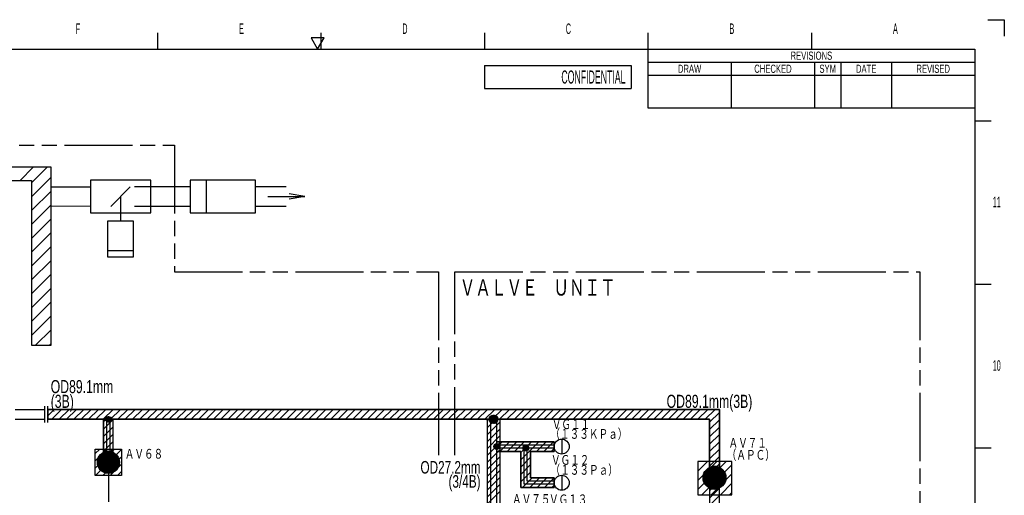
# Model space of a CAD drawing. Header units: millimetres. Extents: x 0 to 840, y 0 to 591.
# Tile 30 of 30: x 539 to 840, y 446 to 591. Entities that reach past the tile are written whole.
import ezdxf

# ---------------------------------------------------------------- set-up
doc = ezdxf.new("R2010")
doc.units = ezdxf.units.MM
doc.header["$LTSCALE"] = 46.255
doc.linetypes.add('PHANTOM', pattern=[0.8, 0.45, -0.05, 0.1, -0.05, 0.1, -0.05])
doc.layers.get('0').update_dxf_attribs({"linetype": 'CONTINUOUS'})
for name, color, linetype in [('0001_01', 7, 'CONTINUOUS'), ('0001_03', 7, 'CONTINUOUS'), ('0001_04', 7, 'CONTINUOUS'), ('AM_0', 7, 'CONTINUOUS')]:
    doc.layers.add(name, color=color, linetype=linetype)
doc.styles.get("Standard").update_dxf_attribs({"font": 'txt', "width": 0.5})
doc.styles.add('TEXTSTYLE_2', font='txt', dxfattribs={"width": 0.7})
doc.styles.add('TEXTSTYLE_3', font='txt', dxfattribs={"width": 0.5})
pattern_1 = [(45, (0, 0), (-1.122532, 1.122532), [])]

msp = doc.modelspace()

# ---------------------------------------------------------------- hatches: boundary and pattern name
at = {"layer": '0001_04', "linetype": 'Continuous'}
h = msp.add_hatch(dxfattribs=at)
h.set_pattern_fill('ANSI31', color=5, scale=1.5875, angle=45, style=0, pattern_type=0)
h.set_pattern_definition([(45, (-130.6624, 130.6624), (-1.122532, 1.122532), [])])
edge = h.paths.add_edge_path()
edge.add_line((547.49, 468.79), (749.86, 468.79))
edge.add_line((749.86, 468.79), (749.86, 454.07))
edge.add_arc((751.36, 450.91), 3.5, 64.6231, 115.3769)
edge.add_line((752.86, 454.07), (752.86, 471.79))
edge.add_line((752.86, 471.79), (547.49, 471.79))
edge.add_line((547.49, 471.79), (547.49, 468.79))
h = msp.add_hatch(dxfattribs=at)
h.set_pattern_fill('ANSI31', color=5, scale=1.5875, angle=45, style=0, pattern_type=0)
h.set_pattern_definition(pattern_1)
edge = h.paths.add_edge_path()
edge.add_arc((566.01, 455.65), 3.36, 63.8564, 116.1436)
edge.add_line((567.49, 458.67), (567.49, 468.79))
edge.add_line((567.49, 468.79), (564.53, 468.79))
edge.add_line((564.53, 468.79), (564.53, 458.67))
h = msp.add_hatch(dxfattribs=at)
h.set_pattern_fill('ANSI31', color=5, scale=1.5875, angle=45, style=0, pattern_type=0)
h.set_pattern_definition([(45, (-143.4638, 143.4638), (-1.122532, 1.122532), [])])
h.paths.add_polyline_path([(562.01, 459.65), (570.01, 459.65), (570.01, 451.65), (562.01, 451.65)])
h = msp.add_hatch(dxfattribs=at)
h.set_pattern_fill('ANSI31', color=5, scale=1.5875, angle=45, style=0, pattern_type=0)
h.set_pattern_definition([(45, (-12.425, 12.425), (-1.122532, 1.122532), [])])
edge = h.paths.add_edge_path()
edge.add_line((753.36, 392.12), (753.36, 438.03))
edge.add_line((753.36, 438.03), (752.86, 440.03))
edge.add_line((752.86, 440.03), (752.86, 447.74))
edge.add_arc((751.36, 450.91), 3.5, 244.6231, 295.3769)
edge.add_line((749.86, 447.74), (749.86, 440.03))
edge.add_line((749.86, 440.03), (749.36, 438.03))
edge.add_line((749.36, 438.03), (749.36, 392.12))
edge.add_line((749.36, 392.12), (753.36, 392.12))
at = {"layer": 'AM_0', "linetype": 'Continuous'}
h = msp.add_hatch(dxfattribs=at)
h.set_pattern_fill('ANSI31', color=5, scale=1.5875, angle=45, style=0, pattern_type=0)
h.set_pattern_definition(pattern_1)
h.paths.add_polyline_path([(692.14, 447.89), (692.14, 458.95), (684.76, 458.95), (684.76, 461.95), (702.32, 461.95), (702.32, 458.95), (695.14, 458.95), (695.14, 450.89), (702.32, 450.89), (702.32, 447.89)])
h = msp.add_hatch(dxfattribs=at)
h.set_pattern_fill('ANSI31', color=4, scale=0.0635, angle=45, style=0, pattern_type=0)
h.set_pattern_definition([(45, (-141.508664, 141.508664), (-0.0449012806, 0.0449012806), [])])
edge = h.paths.add_edge_path()
edge.add_arc((566.01, 455.65), 3.36, 0, 360)

# ---------------------------------------------------------------- linework, layer by layer
at = {"color": 2, "linetype": 'Continuous'}
for p, q in [((835, 591), (840, 591)), ((840, 591), (840, 586)), ((581, 587), (581, 582)), ((632, 585.46), (628, 585.46)), ((628, 585.46), (630, 582)), ((630, 582), (632, 585.46)), ((631, 587), (631, 582)), ((681, 587), (681, 582)), ((731, 587), (731, 582)), ((781, 587), (781, 582)), ((731, 582), (831, 582)), ((731, 582), (731, 564)), ((831, 582), (831, 564)), ((731, 578), (831, 578)), ((756.5, 578), (756.5, 564)), ((782, 578), (782, 564)), ((790, 578), (790, 564)), ((805.5, 578), (805.5, 564)), ((731, 574), (831, 574)), ((731, 564), (831, 564)), ((836, 560), (831, 560)), ((836, 510), (831, 510)), ((836, 460), (831, 460))]:
    msp.add_line(p, q, dxfattribs=at)
at = {"color": 7, "linetype": 'Continuous'}
for p, q in [((25, 582), (831, 582)), ((831, 582), (831, 10)), ((681, 577), (681, 570)), ((681, 577), (725.9, 577)), ((725.9, 577), (725.9, 570)), ((681, 570), (725.9, 570))]:
    msp.add_line(p, q, dxfattribs=at)
at = {"layer": '0001_01', "color": 2, "linetype": 'PHANTOM'}
for p, q in [((34.52, 552.59), (586.18, 552.59)), ((586.18, 552.59), (586.18, 513.84)), ((586.18, 513.84), (666.93, 513.84)), ((666.93, 513.84), (666.93, 457.85)), ((671.93, 513.84), (814.13, 513.84)), ((671.93, 457.85), (671.93, 513.84)), ((814.13, 513.84), (814.13, 221.19))]:
    msp.add_line(p, q, dxfattribs=at)
at = {"layer": '0001_01', "color": 2, "linetype": 'Continuous'}
for p, q in [((548.49, 545.86), (488.49, 545.86)), ((548.49, 491.44), (548.49, 545.86)), ((494.49, 541.86), (542.49, 541.86)), ((542.49, 541.86), (542.49, 491.44)), ((548.49, 539.91), (560.49, 539.91)), ((560.49, 541.91), (560.49, 531.91)), ((578.94, 541.91), (560.49, 541.91)), ((572.71, 539.91), (566.71, 533.91)), ((573.94, 539.95), (591.02, 539.95)), ((578.94, 531.91), (578.94, 541.91)), ((611.02, 541.95), (591.02, 541.95)), ((591.02, 541.89), (591.02, 531.89)), ((596.02, 531.95), (596.02, 541.95)), ((611.02, 531.95), (611.02, 541.95)), ((611.02, 539.95), (620.38, 539.95)), ((569.71, 536.91), (569.71, 529.35)), ((614.79, 536.94), (626.12, 536.94)), ((626.12, 536.94), (621.32, 537.74)), ((626.12, 536.94), (621.32, 536.14)), ((560.49, 533.92), (548.49, 533.93)), ((573.94, 533.95), (591.02, 533.95)), ((611.02, 533.95), (620.38, 533.95)), ((560.49, 531.91), (578.94, 531.91)), ((591.02, 531.95), (611.02, 531.95)), ((565.71, 529.35), (565.71, 518.45)), ((573.71, 529.35), (565.71, 529.35)), ((573.71, 518.45), (573.71, 529.35)), ((565.71, 520.45), (573.71, 520.45)), ((565.71, 518.45), (573.71, 518.45)), ((542.49, 491.44), (548.49, 491.44)), ((546.49, 472.79), (546.49, 467.79)), ((547.49, 467.79), (547.49, 472.79)), ((537.49, 471.79), (546.49, 471.79)), ((547.49, 471.79), (752.86, 471.79)), ((752.86, 471.79), (752.86, 454.07)), ((537.49, 468.79), (546.49, 468.79)), ((749.86, 468.79), (547.49, 468.79)), ((565.53, 458.97), (565.53, 468.79)), ((566.49, 468.79), (566.49, 458.97)), ((682.84, 468.79), (682.84, 395.79)), ((684.76, 395.79), (684.76, 468.79)), ((749.86, 454.07), (749.86, 468.79)), ((702.37, 460.93), (684.76, 460.93)), ((704.63, 462.75), (704.63, 458.14)), ((702.37, 459.97), (684.76, 459.97)), ((693.16, 448.91), (693.16, 459.97)), ((694.12, 449.87), (694.12, 459.97)), ((756.71, 455.93), (746.27, 455.93)), ((746.27, 455.93), (746.27, 445.71)), ((756.71, 445.71), (756.71, 455.93)), ((566.01, 452.29), (566.01, 443.53)), ((704.63, 451.69), (704.63, 447.08)), ((702.37, 448.91), (693.16, 448.91)), ((702.37, 449.87), (694.12, 449.87)), ((746.27, 445.71), (756.71, 445.71)), ((749.86, 447.74), (749.86, 440.03)), ((752.86, 440.03), (752.86, 447.74))]:
    msp.add_line(p, q, dxfattribs=at)
at = {"layer": '0001_01', "color": 5, "linetype": 'Continuous'}
for p, q in [((564.53, 458.67), (564.53, 468.79)), ((567.49, 458.67), (567.49, 468.79))]:
    msp.add_line(p, q, dxfattribs=at)
at = {"layer": '0001_01', "color": 2, "linetype": 'Continuous'}
for centre, radius in [((683.8, 468.79), 1.3), ((566.01, 468.79), 0.865), ((684.76, 460.45), 0.864), ((693.64, 459.97), 0.864), ((704.63, 460.45), 2.3), ((566.01, 455.65), 3.36), ((704.63, 449.39), 2.3), ((751.36, 450.91), 3.5)]:
    msp.add_circle(centre, radius, dxfattribs=at)
at = {"layer": '0001_04', "color": 5, "linetype": 'Continuous'}
for p, q in [((539, 541.86), (543, 545.86)), ((542.49, 541.1), (547.24, 545.86)), ((542.49, 536.86), (548.49, 542.86)), ((542.49, 532.61), (548.49, 538.61)), ((542.49, 528.37), (548.49, 534.37)), ((542.49, 524.13), (548.49, 530.13)), ((542.49, 519.89), (548.49, 525.89)), ((542.49, 515.64), (548.49, 521.64)), ((542.49, 511.4), (548.49, 517.4)), ((542.49, 507.16), (548.49, 513.16)), ((542.49, 502.92), (548.49, 508.92)), ((542.49, 498.67), (548.49, 504.67)), ((542.49, 494.43), (548.49, 500.43)), ((543.74, 491.44), (548.49, 496.19)), ((547.98, 491.44), (548.49, 491.94)), ((547.49, 471.79), (547.49, 468.79)), ((547.49, 471.79), (547.49, 468.79)), ((752.86, 471.79), (547.49, 471.79)), ((752.86, 471.79), (547.49, 471.79)), ((682.51, 468.85), (683.74, 470.08)), ((682.51, 468.71), (683.88, 470.08)), ((682.52, 469), (683.58, 470.06)), ((682.52, 468.58), (684.01, 470.06)), ((682.55, 468.46), (684.12, 470.04)), ((682.57, 469.19), (683.39, 470.02)), ((682.58, 468.35), (684.23, 470.01)), ((682.62, 468.25), (684.33, 469.97)), ((682.67, 468.16), (684.43, 469.92)), ((682.69, 469.46), (683.13, 469.89)), ((682.72, 468.07), (684.52, 469.87)), ((682.78, 467.99), (684.6, 469.81)), ((752.86, 454.07), (752.86, 471.79)), ((752.86, 454.07), (752.86, 471.79)), ((547.49, 468.79), (749.86, 468.79)), ((547.49, 468.79), (749.86, 468.79)), ((564.53, 468.79), (564.53, 458.67)), ((564.53, 468.79), (564.53, 458.67)), ((567.49, 468.79), (564.53, 468.79)), ((565.15, 468.76), (566.04, 469.65)), ((565.16, 468.91), (565.89, 469.64)), ((565.16, 468.63), (566.17, 469.64)), ((565.19, 468.52), (566.28, 469.61)), ((565.2, 469.1), (565.7, 469.59)), ((565.23, 468.41), (566.38, 469.57)), ((565.28, 468.32), (566.47, 469.52)), ((565.34, 468.24), (566.56, 469.46)), ((565.41, 468.17), (566.63, 469.39)), ((565.48, 468.1), (566.7, 469.31)), ((565.57, 468.04), (566.75, 469.23)), ((565.66, 468), (566.8, 469.14)), ((565.76, 467.96), (566.84, 469.03)), ((565.88, 467.93), (566.87, 468.92)), ((566.01, 467.92), (566.88, 468.79)), ((566.16, 467.93), (566.86, 468.63)), ((566.37, 468), (566.8, 468.43)), ((567.49, 458.67), (567.49, 468.79)), ((567.49, 458.67), (567.49, 468.79)), ((681.8, 466.16), (684.97, 469.33)), ((681.8, 468.28), (682.3, 468.79)), ((681.8, 468.79), (681.8, 395.79)), ((681.8, 464.04), (685.8, 468.04)), ((682.84, 467.91), (684.67, 469.74)), ((682.84, 468.79), (682.84, 395.79)), ((682.91, 467.84), (684.75, 469.67)), ((682.99, 467.77), (684.81, 469.6)), ((683.07, 467.71), (684.87, 469.51)), ((683.16, 467.66), (684.93, 469.43)), ((683.35, 467.57), (685.02, 469.23)), ((683.46, 467.54), (685.05, 469.13)), ((683.57, 467.51), (685.08, 469.01)), ((683.7, 467.49), (685.09, 468.89)), ((683.84, 467.49), (685.1, 468.75)), ((683.99, 467.5), (685.08, 468.59)), ((684.17, 467.54), (685.04, 468.41)), ((684.42, 467.64), (684.94, 468.17)), ((684.76, 395.79), (684.76, 468.79)), ((685.8, 395.79), (685.8, 468.79)), ((749.86, 468.79), (749.86, 454.07)), ((749.86, 468.79), (749.86, 454.07)), ((681.8, 461.92), (685.8, 465.92)), ((681.8, 459.8), (685.8, 463.8)), ((681.8, 457.68), (685.8, 461.68)), ((683.9, 460.48), (684.73, 461.31)), ((683.9, 460.34), (684.87, 461.31)), ((683.92, 460.64), (684.57, 461.29)), ((683.93, 460.23), (684.98, 461.28)), ((683.96, 460.12), (685.09, 461.25)), ((684.01, 460.87), (684.34, 461.2)), ((684.01, 460.02), (685.19, 461.2)), ((684.13, 459.86), (685.35, 461.08)), ((684.2, 459.79), (685.42, 461.01)), ((684.28, 459.73), (685.48, 460.93)), ((684.37, 459.68), (685.53, 460.84)), ((684.47, 459.64), (685.57, 460.74)), ((702.32, 461.95), (684.76, 461.95)), ((692.77, 459.98), (693.63, 460.83)), ((692.78, 459.84), (693.76, 460.82)), ((692.79, 460.13), (693.47, 460.82)), ((692.81, 459.73), (693.88, 460.8)), ((692.84, 459.62), (693.98, 460.76)), ((692.86, 460.34), (693.26, 460.75)), ((702.32, 458.95), (702.32, 461.95)), ((562.01, 451.65), (562.01, 459.65)), ((562.01, 451.65), (562.01, 459.65)), ((562.01, 459.65), (570.01, 459.65)), ((562.01, 459.65), (570.01, 459.65)), ((570.01, 459.65), (570.01, 451.65)), ((570.01, 459.65), (570.01, 451.65)), ((681.8, 455.55), (685.8, 459.55)), ((684.58, 459.6), (685.61, 460.63)), ((684.7, 459.59), (685.62, 460.51)), ((684.76, 458.95), (692.14, 458.95)), ((684.85, 459.59), (685.62, 460.36)), ((685.02, 459.63), (685.58, 460.19)), ((692.14, 458.95), (692.14, 447.89)), ((692.89, 459.53), (694.08, 460.71)), ((692.95, 459.45), (694.16, 460.66)), ((693.01, 459.37), (694.24, 460.59)), ((693.09, 459.3), (694.3, 460.52)), ((693.17, 459.24), (694.36, 460.44)), ((693.26, 459.19), (694.41, 460.34)), ((693.36, 459.15), (694.46, 460.24)), ((693.47, 459.12), (694.48, 460.13)), ((693.6, 459.11), (694.5, 460.01)), ((693.75, 459.11), (694.49, 459.86)), ((693.93, 459.16), (694.45, 459.67)), ((695.14, 458.95), (702.32, 458.95)), ((695.14, 450.89), (695.14, 458.95)), ((681.8, 453.43), (685.8, 457.43)), ((681.8, 451.31), (685.8, 455.31)), ((746.27, 455.78), (746.42, 455.93)), ((746.27, 452.95), (749.24, 455.93)), ((746.27, 450.12), (752.07, 455.93)), ((746.27, 447.3), (754.9, 455.93)), ((747.51, 445.71), (756.71, 454.9)), ((681.8, 449.19), (685.8, 453.19)), ((747.96, 451.75), (752.2, 447.51)), ((747.99, 451.86), (752.31, 447.54)), ((748.02, 451.97), (752.42, 447.57)), ((748.06, 452.08), (752.53, 447.61)), ((748.1, 452.18), (752.63, 447.65)), ((748.14, 452.28), (752.73, 447.69)), ((748.18, 452.38), (752.83, 447.73)), ((748.23, 452.47), (752.92, 447.78)), ((748.28, 452.57), (753.02, 447.82)), ((748.33, 452.66), (753.11, 447.88)), ((748.38, 452.74), (753.2, 447.93)), ((748.43, 452.83), (753.28, 447.98)), ((748.49, 452.92), (753.37, 448.04)), ((748.55, 453), (753.45, 448.1)), ((748.61, 453.08), (753.53, 448.16)), ((748.68, 453.16), (753.61, 448.22)), ((748.74, 453.23), (753.68, 448.29)), ((748.81, 453.31), (753.76, 448.36)), ((748.88, 453.38), (753.83, 448.43)), ((748.95, 453.45), (753.9, 448.5)), ((749.02, 453.51), (753.97, 448.57)), ((749.1, 453.58), (754.03, 448.65)), ((749.18, 453.64), (754.1, 448.73)), ((749.26, 453.71), (754.16, 448.81)), ((749.34, 453.77), (754.22, 448.89)), ((749.42, 453.82), (754.27, 448.97)), ((749.51, 453.88), (754.33, 449.06)), ((749.6, 453.93), (754.38, 449.15)), ((749.69, 453.98), (754.43, 449.24)), ((749.78, 454.03), (754.48, 449.33)), ((749.88, 454.08), (754.53, 449.42)), ((749.97, 454.12), (754.57, 449.52)), ((750.07, 454.16), (754.61, 449.62)), ((750.18, 454.2), (754.65, 449.72)), ((750.28, 454.24), (754.69, 449.83)), ((750.34, 445.71), (756.71, 452.08)), ((750.39, 454.27), (754.72, 449.94)), ((750.5, 454.3), (754.75, 450.05)), ((750.62, 454.33), (754.78, 450.16)), ((750.73, 454.35), (754.8, 450.28)), ((750.86, 454.37), (754.82, 450.4)), ((750.98, 454.39), (754.84, 450.53)), ((751.11, 454.4), (754.85, 450.66)), ((751.24, 454.4), (754.86, 450.79)), ((751.38, 454.41), (754.86, 450.93)), ((751.53, 454.4), (754.85, 451.08)), ((751.68, 454.39), (754.84, 451.23)), ((751.84, 454.37), (754.82, 451.39)), ((752.01, 454.35), (754.8, 451.56)), ((752.19, 454.31), (754.76, 451.74)), ((752.39, 454.25), (754.7, 451.94)), ((752.6, 454.18), (754.63, 452.15)), ((752.85, 454.07), (754.53, 452.4)), ((753.15, 453.91), (754.36, 452.7)), ((753.68, 453.53), (753.98, 453.22)), ((570.01, 451.65), (562.01, 451.65)), ((570.01, 451.65), (562.01, 451.65)), ((681.8, 447.07), (685.8, 451.07)), ((681.8, 444.95), (685.8, 448.95)), ((702.32, 450.89), (695.14, 450.89)), ((702.32, 447.89), (702.32, 450.89)), ((747.86, 451), (751.45, 447.41)), ((747.86, 450.86), (751.31, 447.41)), ((747.86, 450.72), (751.17, 447.41)), ((747.87, 451.14), (751.59, 447.41)), ((747.88, 451.27), (751.72, 447.43)), ((747.88, 450.56), (751.01, 447.42)), ((747.89, 451.39), (751.85, 447.44)), ((747.9, 450.4), (750.85, 447.44)), ((747.91, 451.52), (751.97, 447.46)), ((747.92, 450.23), (750.68, 447.47)), ((747.93, 451.63), (752.09, 447.48)), ((747.97, 450.05), (750.5, 447.51)), ((748.02, 449.85), (750.3, 447.57)), ((748.1, 449.63), (750.08, 447.65)), ((748.21, 449.38), (749.83, 447.76)), ((748.38, 449.07), (749.52, 447.93)), ((753.17, 445.71), (756.71, 449.25)), ((681.8, 442.83), (685.8, 446.83)), ((692.14, 447.89), (702.32, 447.89)), ((749.86, 447.74), (749.86, 440.03)), ((749.86, 447.74), (749.86, 440.03)), ((752.86, 440.03), (752.86, 447.74)), ((752.86, 440.03), (752.86, 447.74)), ((755.99, 445.71), (756.71, 446.42))]:
    msp.add_line(p, q, dxfattribs=at)
for centre, radius, start, end in [((566.01, 455.65), 3.36, 63.8564, 116.1436), ((566.01, 455.65), 3.36, 63.8564, 116.1436), ((751.36, 450.91), 3.5, 64.6231, 115.3769), ((751.36, 450.91), 3.5, 64.6231, 115.3769), ((751.36, 450.91), 3.5, 244.6231, 295.3769), ((751.36, 450.91), 3.5, 244.6231, 295.3769)]:
    msp.add_arc(centre, radius, start, end, dxfattribs=at)
at = {"layer": 'AM_0', "color": 5, "linetype": 'Continuous'}
for p, q in [((684.76, 461.95), (702.32, 461.95)), ((684.76, 458.95), (684.76, 461.95)), ((684.76, 461.95), (702.32, 461.95)), ((684.76, 458.95), (684.76, 461.95)), ((702.32, 461.95), (702.32, 458.95)), ((702.32, 461.95), (702.32, 458.95)), ((692.14, 458.95), (684.76, 458.95)), ((692.14, 458.95), (684.76, 458.95)), ((692.14, 447.89), (692.14, 458.95)), ((692.14, 447.89), (692.14, 458.95)), ((702.32, 458.95), (695.14, 458.95)), ((695.14, 458.95), (695.14, 450.89)), ((702.32, 458.95), (695.14, 458.95)), ((695.14, 458.95), (695.14, 450.89)), ((695.14, 450.89), (702.32, 450.89)), ((695.14, 450.89), (702.32, 450.89)), ((702.32, 450.89), (702.32, 447.89)), ((702.32, 450.89), (702.32, 447.89)), ((702.32, 447.89), (692.14, 447.89)), ((702.32, 447.89), (692.14, 447.89))]:
    msp.add_line(p, q, dxfattribs=at)
at = {"layer": 'AM_0', "color": 4, "linetype": 'Continuous'}
msp.add_circle((566.01, 455.65), 3.36, dxfattribs=at)
msp.add_circle((566.01, 455.65), 3.36, dxfattribs=at)

# ---------------------------------------------------------------- texts
at = {"color": 2, "linetype": 'Continuous', "char_height": 3.2, "attachment_point": 2, "line_spacing_factor": 0.9}
for s, insert, width in [('F', (556.69, 589.84), 1.6), ('E', (606.69, 589.84), 1.6), ('D', (656.69, 589.84), 1.6), ('C', (706.69, 589.84), 1.6), ('B', (756.69, 589.84), 1.6), ('A', (806.69, 589.84), 1.6), ('11', (837.69, 536.84), 3.2), ('10', (837.69, 486.84), 3.2)]:
    msp.add_mtext(s, dxfattribs=dict(at, insert=insert, width=width))
at = {"color": 2, "linetype": 'Continuous', "char_height": 2.5, "attachment_point": 2, "line_spacing_factor": 0.9, "style": 'TEXTSTYLE_2'}
for s, insert, width in [('REVISIONS', (781, 581.25), 15.75), ('DRAW', (743.75, 577.25), 7), ('CHECKED', (769.25, 577.25), 12.25), ('SYM', (786, 577.25), 5.25), ('DATE', (797.75, 577.25), 7), ('REVISED', (818.25, 577.25), 12.25)]:
    msp.add_mtext(s, dxfattribs=dict(at, insert=insert, width=width))
at = {"color": 7, "linetype": 'Continuous', "insert": (724.15, 575.47), "char_height": 4, "width": 62.2266, "attachment_point": 3, "line_spacing_factor": 0.9, "style": 'TEXTSTYLE_3'}
msp.add_mtext('CONFIDENTIAL', dxfattribs=at)
at = {"layer": '0001_03', "color": 4, "linetype": 'Continuous', "line_spacing_factor": 0.675, "style": 'TEXTSTYLE_2'}
for s, insert, char_height, width, attachment_point in [('ＦＵＲＮＡＣＥ', (507.42, 528.25), 4.5, 43.3125, 1), ('ＶＡＬＶＥ\u3000ＵＮＩＴ', (673.44, 511.63), 5, 68.75, 1), ('OD89.1mm\\P(3B)', (548.36, 480.79), 4, 22.4, 1), ('OD89.1mm(3B)', (736.73, 476.29), 4, 33.6, 1), ('ＶＧ１１', (701.61, 468.79), 3, 16.5, 1), ('（１３３ＫＰａ）', (701.2, 465.82), 3, 33, 1), ('ＡＶ７１', (755.66, 463.11), 3, 16.5, 1), ('ＡＶ６８', (571.01, 459.75), 3, 16.5, 1), ('ＶＧ１２', (701.35, 457.87), 3, 16.5, 1), ('（ＡＰＣ）', (755.12, 459.43), 3, 20.625, 1), ('OD27.2mm\\P(3/4B)', (679.82, 456.04), 3.84, 21.504, 3), ('（１３３Ｐａ）', (701.23, 454.83), 3, 28.875, 1), ('ＡＶ７５', (689.45, 445.89), 3, 16.5, 1), ('ＶＧ１３', (700.75, 445.81), 3, 16.5, 1)]:
    msp.add_mtext(s, dxfattribs=dict(at, insert=insert, char_height=char_height, width=width, attachment_point=attachment_point))

doc.saveas('drawing.dxf')
